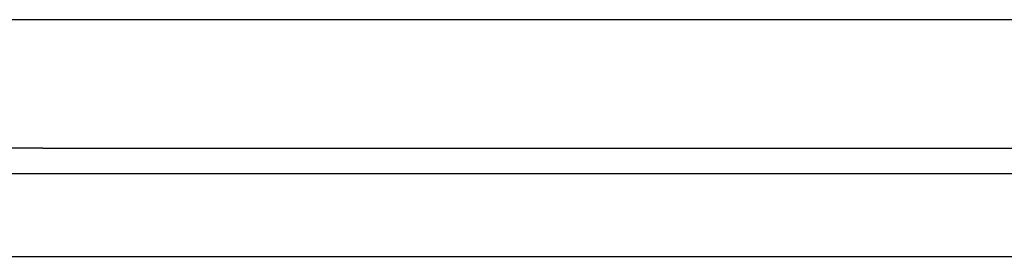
# Model space of a CAD drawing. Header units: inches. Extents: x 20 to 506, y 54 to 236.
# Tile 70 of 245: x 69.221 to 70.402, y 229.211 to 229.495. Entities that reach past the tile are written whole.
import ezdxf

# ---------------------------------------------------------------- set-up
doc = ezdxf.new("R2010")
doc.units = ezdxf.units.IN
doc.header["$MEASUREMENT"] = 0
doc.layers.add('Visible Edges(ANSI)', color=7, linetype='Continuous', lineweight=25)
doc.layers.add('Visible Tangent Edges(ANSI)', color=7, linetype='Continuous', lineweight=25)

msp = doc.modelspace()

# ---------------------------------------------------------------- linework, layer by layer
at = {"layer": 'Visible Edges(ANSI)'}
for p, q in [((116.0529, 229.4954), (68.4479, 229.4954)), ((116.1514, 229.3099), (68.3494, 229.3099))]:
    msp.add_line(p, q, dxfattribs=at)
at = {"layer": 'Visible Tangent Edges(ANSI)'}
for p, q in [((69.2486, 229.3409), (69.1476, 229.3409)), ((69.2486, 229.3409), (115.2523, 229.3409)), ((68.3494, 229.2109), (116.1514, 229.2109))]:
    msp.add_line(p, q, dxfattribs=at)

doc.saveas('drawing.dxf')
